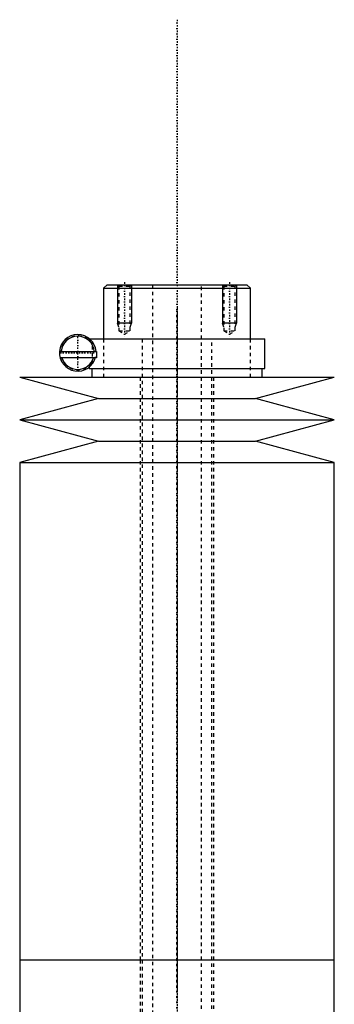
# Model space of a CAD drawing. Extents: x -105 to 105, y -146 to 645.
# Tile 13 of 13: x -45 to 45, y 363 to 645. Entities that reach past the tile are written whole.
import ezdxf

# ---------------------------------------------------------------- set-up
doc = ezdxf.new("R2010")
doc.units = 0
doc.linetypes.add('CENTER', pattern=[1.5, 0.45, -0.5, 0.05, -0.5])
doc.linetypes.add('DASHED', pattern=[2, 1, -1])
for name, color, linetype in [('AM_0', 7, 'CONTINUOUS'), ('AM_10', 7, 'CONTINUOUS'), ('AM_3', 7, 'DASHED'), ('AM_7', 7, 'CENTER')]:
    doc.layers.add(name, color=color, linetype=linetype)

msp = doc.modelspace()

# ---------------------------------------------------------------- linework, layer by layer
at = {"layer": 'AM_0', "color": 7, "linetype": 'CONTINUOUS'}
for p, q in [((-20, 569), (-21, 568)), ((-21, 568), (-21, 553.5)), ((-21, 568), (21, 568)), ((-20, 569), (20, 569)), ((21, 568), (20, 569)), ((21, 553.5), (21, 568)), ((-25, 553.5), (25.15, 553.5)), ((25.15, 545), (25.15, 553.5)), ((-33.63, 549.9), (-23, 549.9)), ((-23.34, 548.1), (-33.46, 548.1)), ((-23.29, 548.1), (-23.29, 548.31)), ((-23, 548.1), (-23.29, 548.1)), ((-23, 549.9), (-23, 548.1)), ((-25.15, 545.38), (-25.15, 545)), ((-25.15, 545), (25.15, 545)), ((-24.35, 545), (-24.35, 542.5)), ((24.35, 542.5), (24.35, 545)), ((-45, 542.5), (-22.5, 536.4)), ((-45, 542.5), (45, 542.5)), ((22.5, 536.4), (45, 542.5)), ((-22.5, 536.4), (-45, 530.3)), ((-22.5, 536.4), (22.5, 536.4)), ((45, 530.3), (22.5, 536.4)), ((-45, 530.3), (-22.5, 524.2)), ((-45, 530.3), (45, 530.3)), ((22.5, 524.2), (45, 530.3)), ((-22.5, 524.2), (-45, 518.1)), ((-22.5, 524.2), (22.5, 524.2)), ((45, 518.1), (22.5, 524.2)), ((-45, 518.1), (-45, 375.5)), ((-45, 518.1), (45, 518.1)), ((45, 375.5), (45, 518.1)), ((-45, 375.5), (-45, 346)), ((-45, 375.5), (45, 375.5)), ((-45, 375.5), (0, 375.5)), ((45, 317), (45, 375.5))]:
    msp.add_line(p, q, dxfattribs=at)
for radius, start, end in [(5.25, 4.3696, 346.8943), (4.75, 4.8306, 175.1694), (4.75, 197.1418, 342.8582)]:
    msp.add_arc((-28.4, 549.5), radius, start, end, dxfattribs=at)
at = {"layer": 'AM_10', "color": 7, "linetype": 'CONTINUOUS'}
for p, q in [((-17, 569), (-17, 558)), ((-13, 569), (-13, 558)), ((13, 569), (13, 558)), ((17, 569), (17, 558)), ((-13, 558), (-17, 558)), ((-16.62, 556.9), (-17, 558)), ((-13.38, 556.9), (-13, 558)), ((17, 558), (13, 558)), ((13.38, 556.9), (13, 558)), ((16.62, 556.9), (17, 558))]:
    msp.add_line(p, q, dxfattribs=at)
at = {"layer": 'AM_3', "color": 6, "linetype": 'DASHED'}
for p, q in [((-17, 569), (-16.62, 568.62)), ((-16.62, 568.62), (-16.62, 555.8)), ((-16.62, 568.62), (-13.38, 568.62)), ((-13.38, 568.62), (-13, 569)), ((-13.38, 555.8), (-13.38, 568.62)), ((-7, 569), (-7, -110.5)), ((7, -110.5), (7, 569)), ((13, 569), (13.38, 568.62)), ((13.38, 568.62), (13.38, 555.8)), ((13.38, 568.62), (16.62, 568.62)), ((16.62, 568.62), (17, 569)), ((16.62, 555.8), (16.62, 568.62)), ((-25.15, 553.5), (-25.15, 553.1)), ((-25.15, 553.5), (-25, 553.5)), ((-21, 553.5), (-21, 542.5)), ((-16.62, 555.8), (-15, 554.86)), ((-16.62, 555.8), (-13.38, 555.8)), ((-15, 554.86), (-13.38, 555.8)), ((-10, 553.5), (-10, -70.5)), ((10, -70.5), (10, 553.5)), ((13.38, 555.8), (15, 554.86)), ((13.38, 555.8), (16.62, 555.8)), ((15, 554.86), (16.62, 555.8)), ((21, 542.5), (21, 553.5)), ((-24.16, 546.41), (-24.16, 552.59)), ((-25.15, 545.9), (-25.15, 545.38)), ((-10.5, 542.5), (-10.5, 375.5)), ((10.5, 375.5), (10.5, 542.5)), ((-10.5, 375.5), (-10.5, 197.5)), ((10.5, 197.5), (10.5, 375.5))]:
    msp.add_line(p, q, dxfattribs=at)
for points in [[(-24.16, 551.85, 0), (-24.2, 551.93, 0), (-24.3, 552.09, 0), (-24.39, 552.23, 0), (-24.43, 552.29, 0), (-24.48, 552.35, 0), (-24.56, 552.47, 0), (-24.64, 552.57, 0), (-24.72, 552.66, 0), (-24.79, 552.74, 0), (-24.86, 552.81, 0), (-24.89, 552.84, 0), (-24.91, 552.87, 0), (-24.97, 552.93, 0), (-25.01, 552.97, 0), (-25.05, 553.01, 0), (-25.09, 553.04, 0), (-25.11, 553.06, 0), (-25.12, 553.07, 0), (-25.13, 553.08, 0), (-25.14, 553.09, 0), (-25.15, 553.1, 0), (-25.15, 553.1, 0)], [(-25.15, 545.9, 0), (-25.15, 545.9, 0), (-25.14, 545.91, 0), (-25.13, 545.92, 0), (-25.12, 545.93, 0), (-25.11, 545.94, 0), (-25.09, 545.96, 0), (-25.05, 545.99, 0), (-25.01, 546.03, 0), (-24.97, 546.07, 0), (-24.91, 546.13, 0), (-24.89, 546.16, 0), (-24.86, 546.19, 0), (-24.79, 546.26, 0), (-24.72, 546.34, 0), (-24.64, 546.43, 0), (-24.56, 546.53, 0), (-24.48, 546.65, 0), (-24.43, 546.71, 0), (-24.39, 546.77, 0), (-24.3, 546.91, 0), (-24.2, 547.07, 0), (-24.16, 547.15, 0)]]:
    msp.add_polyline3d(points, dxfattribs=at)
msp.add_arc((-28.4, 549.5), 4.85, 28.9541, 331.0459, dxfattribs=at)
at = {"layer": 'AM_7', "color": 4, "linetype": 'CENTER'}
for p, q in [((0, 644.98), (0, -146.47)), ((-15, 569.71), (-15, 554.16)), ((15, 569.71), (15, 554.16)), ((0, 562.4), (0, 366.6)), ((-28.4, 544.41), (-28.4, 554.59)), ((-33.49, 549.5), (-23.31, 549.5)), ((0, 384.4), (0, 188.6))]:
    msp.add_line(p, q, dxfattribs=at)

doc.saveas('drawing.dxf')
